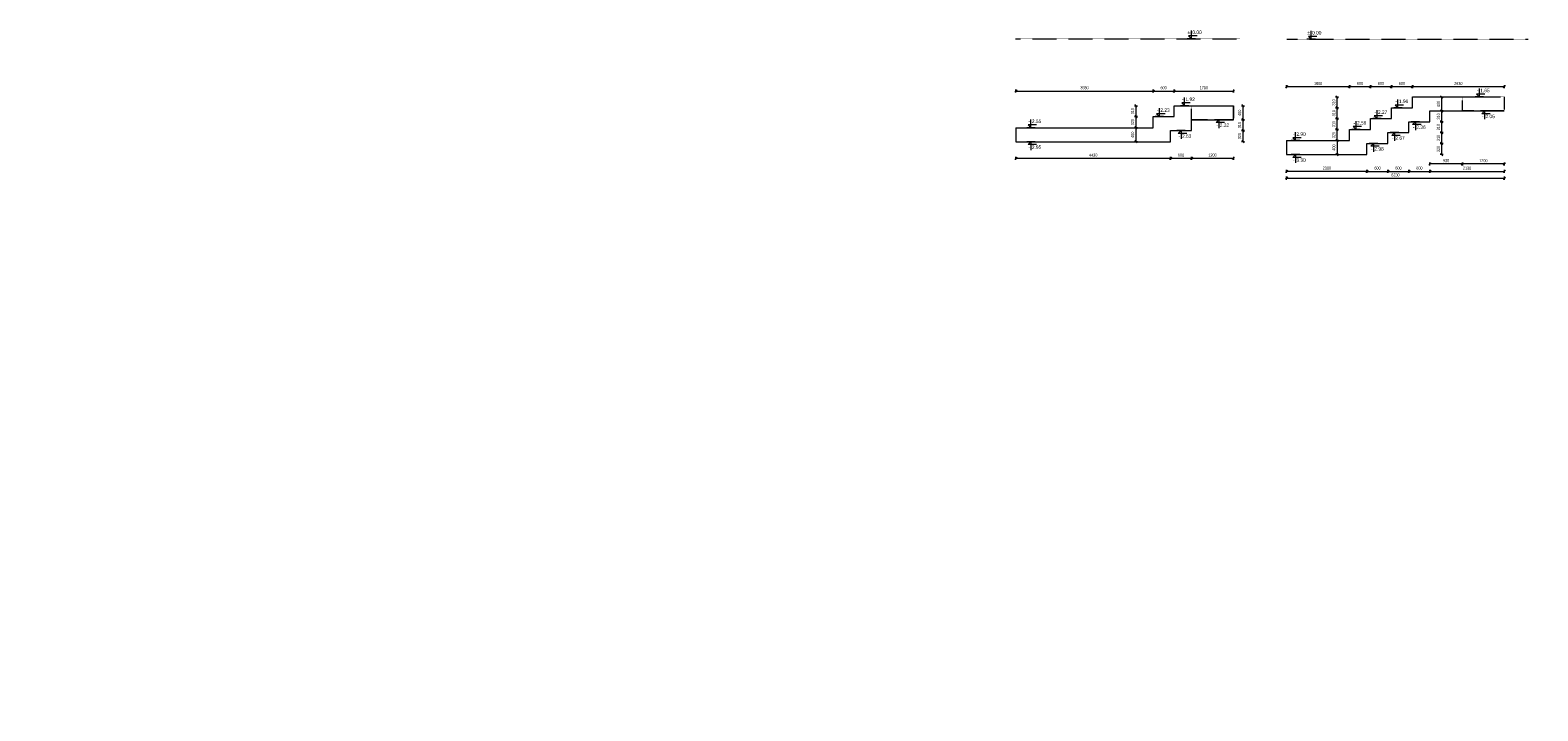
# Model space of a CAD drawing. Header units: millimetres. Extents: x -1893473 to 942156, y -568027 to 942944.
# Tile 3 of 256: x -292794 to -249632, y -242754 to -223251. Entities that reach past the tile are written whole.
import ezdxf
from ezdxf.enums import TextEntityAlignment as Align

# ---------------------------------------------------------------- set-up
doc = ezdxf.new("R2010")
doc.units = ezdxf.units.MM
doc.header["$LTSCALE"] = 0.2
doc.linetypes.add('HIDDEN', pattern=[9.525, 6.35, -3.175])
doc.layers.add('AutoCAD_Structural_Detailing_symbole graficzne', color=7, linetype='Continuous')
for name, color, linetype, lineweight in [('P-Opis fundamenty', 193, 'Continuous', 9), ('P-Opis ściany', 6, 'Continuous', 9), ('P-Przerywana', 13, 'HIDDEN', 18), ('P-Wymiar', 142, 'Continuous', 9)]:
    doc.layers.add(name, color=color, linetype=linetype, lineweight=lineweight)
doc.styles.add('_Fd Opis', font='arial.ttf')
doc.styles.add('ROMANS', font='arial.ttf', dxfattribs={"width": 0.7})
doc.styles.add('STYLE1', font='ARIALN.TTF')
doc.dimstyles.new('A50', dxfattribs={"dimscale": 50, "dimtxt": 1.75, "dimasz": 0.05, "dimexe": 0, "dimexo": 0, "dimgap": 1, "dimtad": 1, "dimdec": 0, "dimrnd": 1, "dimdsep": 46, "dimtxsty": 'ROMANS', "dimblk": '[[[[[[[[', "dimcen": 2, "dimdle": 2, "dimse1": 1, "dimse2": 1, "dimclrd": 256, "dimclrt": 1, "dimadec": 0, "dimazin": 0, "dimtfac": 1, "dimtdec": 0, "dimtix": 1, "dimtmove": 2, "dimatfit": 3, "dimldrblk": '[[[[[[[[', "dimfxl": 1, "dimtvp": 0.6, "dimtolj": 1, "dimlwd": -1, "dimarcsym": 0})

# ---------------------------------------------------------------- blocks, each defined once
blk = doc.blocks.new('[[[[[[[[')
at = {"layer": 'P-Wymiar'}
for p, q in [((-13, -13), (13, 13)), ((0, 0), (-5, 0)), ((0, 18), (0, -18))]:
    blk.add_line(p, q, dxfattribs=at)
blk = doc.blocks.new('*D6031')
at = {"layer": 'DEFPOINTS', "color": 0, "transparency": 16777216}
for p in [(-28172, 10791), (-27572, 11111), (-27572, 10311)]:
    blk.add_point(p, dxfattribs=at)
at = {"layer": 'P-Wymiar', "transparency": 16777216}
blk.add_line((-28169, 10311), (-27574, 10311), dxfattribs=at)
at = {"layer": 'P-Wymiar', "transparency": 16777216, "xscale": 2.5, "yscale": 2.5, "zscale": 2.5, "rotation": 180}
blk.add_blockref('[[[[[[[[', (-28172, 10311), dxfattribs=at)
at = {"layer": 'P-Wymiar', "transparency": 16777216, "xscale": 2.5, "yscale": 2.5, "zscale": 2.5}
blk.add_blockref('[[[[[[[[', (-27572, 10311), dxfattribs=at)
at = {"layer": 'P-Wymiar', "color": 1, "transparency": 16777216, "insert": (-27872, 10405), "char_height": 87.5, "attachment_point": 5, "style": 'ROMANS'}
blk.add_mtext('\\A1;600', dxfattribs=at)
blk = doc.blocks.new('*D6032')
at = {"layer": 'DEFPOINTS', "color": 0, "transparency": 16777216}
for p in [(-26972, 11421), (-27572, 11111), (-26972, 10311)]:
    blk.add_point(p, dxfattribs=at)
at = {"layer": 'P-Wymiar', "transparency": 16777216}
blk.add_line((-27569, 10311), (-26974, 10311), dxfattribs=at)
at = {"layer": 'P-Wymiar', "transparency": 16777216, "xscale": 2.5, "yscale": 2.5, "zscale": 2.5, "rotation": 180}
blk.add_blockref('[[[[[[[[', (-27572, 10311), dxfattribs=at)
at = {"layer": 'P-Wymiar', "transparency": 16777216, "xscale": 2.5, "yscale": 2.5, "zscale": 2.5}
blk.add_blockref('[[[[[[[[', (-26972, 10311), dxfattribs=at)
at = {"layer": 'P-Wymiar', "color": 1, "transparency": 16777216, "insert": (-27272, 10405), "char_height": 87.5, "attachment_point": 5, "style": 'ROMANS'}
blk.add_mtext('\\A1;600', dxfattribs=at)
blk = doc.blocks.new('*D6033')
at = {"layer": 'DEFPOINTS', "color": 0, "transparency": 16777216}
for p in [(-26372, 11731), (-26972, 11421), (-26372, 10311)]:
    blk.add_point(p, dxfattribs=at)
at = {"layer": 'P-Wymiar', "transparency": 16777216}
blk.add_line((-26969, 10311), (-26374, 10311), dxfattribs=at)
at = {"layer": 'P-Wymiar', "transparency": 16777216, "xscale": 2.5, "yscale": 2.5, "zscale": 2.5, "rotation": 180}
blk.add_blockref('[[[[[[[[', (-26972, 10311), dxfattribs=at)
at = {"layer": 'P-Wymiar', "transparency": 16777216, "xscale": 2.5, "yscale": 2.5, "zscale": 2.5}
blk.add_blockref('[[[[[[[[', (-26372, 10311), dxfattribs=at)
at = {"layer": 'P-Wymiar', "color": 1, "transparency": 16777216, "insert": (-26672, 10405), "char_height": 87.5, "attachment_point": 5, "style": 'ROMANS'}
blk.add_mtext('\\A1;600', dxfattribs=at)
blk = doc.blocks.new('*D6034')
at = {"layer": 'DEFPOINTS', "color": 0, "transparency": 16777216}
for p in [(-26372, 11731), (-24242, 12041), (-24242, 10311)]:
    blk.add_point(p, dxfattribs=at)
at = {"layer": 'P-Wymiar', "transparency": 16777216}
blk.add_line((-26369, 10311), (-24244, 10311), dxfattribs=at)
at = {"layer": 'P-Wymiar', "transparency": 16777216, "xscale": 2.5, "yscale": 2.5, "zscale": 2.5, "rotation": 180}
blk.add_blockref('[[[[[[[[', (-26372, 10311), dxfattribs=at)
at = {"layer": 'P-Wymiar', "transparency": 16777216, "xscale": 2.5, "yscale": 2.5, "zscale": 2.5}
blk.add_blockref('[[[[[[[[', (-24242, 10311), dxfattribs=at)
at = {"layer": 'P-Wymiar', "color": 1, "transparency": 16777216, "insert": (-25307, 10405), "char_height": 87.5, "attachment_point": 5, "style": 'ROMANS'}
blk.add_mtext('\\A1;2130', dxfattribs=at)
blk = doc.blocks.new('*D6035')
at = {"layer": 'DEFPOINTS', "color": 0, "transparency": 16777216}
for p in [(-25442, 12041), (-24242, 12041), (-25442, 10522)]:
    blk.add_point(p, dxfattribs=at)
at = {"layer": 'P-Wymiar', "transparency": 16777216}
blk.add_line((-24244, 10522), (-25439, 10522), dxfattribs=at)
at = {"layer": 'P-Wymiar', "transparency": 16777216, "xscale": 2.5, "yscale": 2.5, "zscale": 2.5, "rotation": 180}
blk.add_blockref('[[[[[[[[', (-25442, 10522), dxfattribs=at)
at = {"layer": 'P-Wymiar', "transparency": 16777216, "xscale": 2.5, "yscale": 2.5, "zscale": 2.5}
blk.add_blockref('[[[[[[[[', (-24242, 10522), dxfattribs=at)
at = {"layer": 'P-Wymiar', "color": 1, "transparency": 16777216, "insert": (-24842, 10617), "char_height": 87.5, "attachment_point": 5, "style": 'ROMANS'}
blk.add_mtext('\\A1;1200', dxfattribs=at)
blk = doc.blocks.new('*D6036')
at = {"layer": 'DEFPOINTS', "color": 0, "transparency": 16777216}
for p in [(-26372, 11731), (-25442, 12041), (-26372, 10522)]:
    blk.add_point(p, dxfattribs=at)
at = {"layer": 'P-Wymiar', "transparency": 16777216}
blk.add_line((-25444, 10522), (-26369, 10522), dxfattribs=at)
at = {"layer": 'P-Wymiar', "transparency": 16777216, "xscale": 2.5, "yscale": 2.5, "zscale": 2.5, "rotation": 180}
blk.add_blockref('[[[[[[[[', (-26372, 10522), dxfattribs=at)
at = {"layer": 'P-Wymiar', "transparency": 16777216, "xscale": 2.5, "yscale": 2.5, "zscale": 2.5}
blk.add_blockref('[[[[[[[[', (-25442, 10522), dxfattribs=at)
at = {"layer": 'P-Wymiar', "color": 1, "transparency": 16777216, "insert": (-25907, 10617), "char_height": 87.5, "attachment_point": 5, "style": 'ROMANS'}
blk.add_mtext('\\A1;930', dxfattribs=at)
blk = doc.blocks.new('*D6037')
at = {"layer": 'DEFPOINTS', "color": 0, "transparency": 16777216}
for p in [(-30472, 10791), (-28172, 10791), (-30472, 10311)]:
    blk.add_point(p, dxfattribs=at)
at = {"layer": 'P-Wymiar', "transparency": 16777216}
blk.add_line((-28174, 10311), (-30469, 10311), dxfattribs=at)
at = {"layer": 'P-Wymiar', "transparency": 16777216, "xscale": 2.5, "yscale": 2.5, "zscale": 2.5, "rotation": 180}
blk.add_blockref('[[[[[[[[', (-30472, 10311), dxfattribs=at)
at = {"layer": 'P-Wymiar', "transparency": 16777216, "xscale": 2.5, "yscale": 2.5, "zscale": 2.5}
blk.add_blockref('[[[[[[[[', (-28172, 10311), dxfattribs=at)
at = {"layer": 'P-Wymiar', "color": 1, "transparency": 16777216, "insert": (-29322, 10405), "char_height": 87.5, "attachment_point": 5, "style": 'ROMANS'}
blk.add_mtext('\\A1;2300', dxfattribs=at)
blk = doc.blocks.new('*D6038')
at = {"layer": 'DEFPOINTS', "color": 0, "transparency": 16777216}
for p in [(-28172, 11111), (-28172, 10791), (-26034, 11111)]:
    blk.add_point(p, dxfattribs=at)
at = {"layer": 'P-Wymiar', "transparency": 16777216}
blk.add_line((-26034, 10794), (-26034, 11109), dxfattribs=at)
at = {"layer": 'P-Wymiar', "transparency": 16777216, "xscale": 2.5, "yscale": 2.5, "zscale": 2.5}
for p, rotation in [((-26034, 11111), 90), ((-26034, 10791), 270)]:
    blk.add_blockref('[[[[[[[[', p, dxfattribs=dict(at, rotation=rotation))
at = {"layer": 'P-Wymiar', "color": 1, "transparency": 16777216, "insert": (-26129, 10951), "char_height": 87.5, "attachment_point": 5, "rotation": 90, "style": 'ROMANS'}
blk.add_mtext('\\A1;320', dxfattribs=at)
blk = doc.blocks.new('*D6039')
at = {"layer": 'DEFPOINTS', "color": 0, "transparency": 16777216}
for p in [(-27505, 11421), (-26034, 11421), (-28172, 11111)]:
    blk.add_point(p, dxfattribs=at)
at = {"layer": 'P-Wymiar', "transparency": 16777216}
blk.add_line((-26034, 11114), (-26034, 11419), dxfattribs=at)
at = {"layer": 'P-Wymiar', "transparency": 16777216, "xscale": 2.5, "yscale": 2.5, "zscale": 2.5}
for p, rotation in [((-26034, 11421), 90), ((-26034, 11111), 270)]:
    blk.add_blockref('[[[[[[[[', p, dxfattribs=dict(at, rotation=rotation))
at = {"layer": 'P-Wymiar', "color": 1, "transparency": 16777216, "insert": (-26129, 11266), "char_height": 87.5, "attachment_point": 5, "rotation": 90, "style": 'ROMANS'}
blk.add_mtext('\\A1;310', dxfattribs=at)
blk = doc.blocks.new('*D6040')
at = {"layer": 'DEFPOINTS', "color": 0, "transparency": 16777216}
for p in [(-26905, 11731), (-26034, 11731), (-27505, 11421)]:
    blk.add_point(p, dxfattribs=at)
at = {"layer": 'P-Wymiar', "transparency": 16777216}
blk.add_line((-26034, 11424), (-26034, 11729), dxfattribs=at)
at = {"layer": 'P-Wymiar', "transparency": 16777216, "xscale": 2.5, "yscale": 2.5, "zscale": 2.5}
for p, rotation in [((-26034, 11731), 90), ((-26034, 11421), 270)]:
    blk.add_blockref('[[[[[[[[', p, dxfattribs=dict(at, rotation=rotation))
at = {"layer": 'P-Wymiar', "color": 1, "transparency": 16777216, "insert": (-26129, 11576), "char_height": 87.5, "attachment_point": 5, "rotation": 90, "style": 'ROMANS'}
blk.add_mtext('\\A1;310', dxfattribs=at)
blk = doc.blocks.new('*D6041')
at = {"layer": 'DEFPOINTS', "color": 0, "transparency": 16777216}
for p in [(-26905, 11731), (-26182, 12041), (-26034, 12041)]:
    blk.add_point(p, dxfattribs=at)
at = {"layer": 'P-Wymiar', "transparency": 16777216}
blk.add_line((-26034, 11734), (-26034, 12039), dxfattribs=at)
at = {"layer": 'P-Wymiar', "transparency": 16777216, "xscale": 2.5, "yscale": 2.5, "zscale": 2.5}
for p, rotation in [((-26034, 12041), 90), ((-26034, 11731), 270)]:
    blk.add_blockref('[[[[[[[[', p, dxfattribs=dict(at, rotation=rotation))
at = {"layer": 'P-Wymiar', "color": 1, "transparency": 16777216, "insert": (-26129, 11886), "char_height": 87.5, "attachment_point": 5, "rotation": 90, "style": 'ROMANS'}
blk.add_mtext('\\A1;310', dxfattribs=at)
blk = doc.blocks.new('*D6042')
at = {"layer": 'DEFPOINTS', "color": 0, "transparency": 16777216}
for p in [(-26034, 12441), (-25969, 12441), (-26182, 12041)]:
    blk.add_point(p, dxfattribs=at)
at = {"layer": 'P-Wymiar', "transparency": 16777216}
blk.add_line((-26034, 12044), (-26034, 12439), dxfattribs=at)
at = {"layer": 'P-Wymiar', "transparency": 16777216, "xscale": 2.5, "yscale": 2.5, "zscale": 2.5}
for p, rotation in [((-26034, 12441), 90), ((-26034, 12041), 270)]:
    blk.add_blockref('[[[[[[[[', p, dxfattribs=dict(at, rotation=rotation))
at = {"layer": 'P-Wymiar', "color": 1, "transparency": 16777216, "insert": (-26128, 12241), "char_height": 87.5, "attachment_point": 5, "rotation": 90, "style": 'ROMANS'}
blk.add_mtext('\\A1;400', dxfattribs=at)
blk = doc.blocks.new('*D6043')
at = {"layer": 'DEFPOINTS', "color": 0, "transparency": 16777216}
for p in [(-29029, 11511), (-28672, 11511), (-28672, 11191)]:
    blk.add_point(p, dxfattribs=at)
at = {"layer": 'P-Wymiar', "transparency": 16777216}
blk.add_line((-29029, 11194), (-29029, 11509), dxfattribs=at)
at = {"layer": 'P-Wymiar', "transparency": 16777216, "xscale": 2.5, "yscale": 2.5, "zscale": 2.5}
for p, rotation in [((-29029, 11511), 90), ((-29029, 11191), 270)]:
    blk.add_blockref('[[[[[[[[', p, dxfattribs=dict(at, rotation=rotation))
at = {"layer": 'P-Wymiar', "color": 1, "transparency": 16777216, "insert": (-29124, 11351), "char_height": 87.5, "attachment_point": 5, "rotation": 90, "style": 'ROMANS'}
blk.add_mtext('\\A1;320', dxfattribs=at)
blk = doc.blocks.new('*D6044')
at = {"layer": 'DEFPOINTS', "color": 0, "transparency": 16777216}
for p in [(-29029, 11821), (-28072, 11821), (-28672, 11511)]:
    blk.add_point(p, dxfattribs=at)
at = {"layer": 'P-Wymiar', "transparency": 16777216}
blk.add_line((-29029, 11514), (-29029, 11819), dxfattribs=at)
at = {"layer": 'P-Wymiar', "transparency": 16777216, "xscale": 2.5, "yscale": 2.5, "zscale": 2.5}
for p, rotation in [((-29029, 11821), 90), ((-29029, 11511), 270)]:
    blk.add_blockref('[[[[[[[[', p, dxfattribs=dict(at, rotation=rotation))
at = {"layer": 'P-Wymiar', "color": 1, "transparency": 16777216, "insert": (-29124, 11666), "char_height": 87.5, "attachment_point": 5, "rotation": 90, "style": 'ROMANS'}
blk.add_mtext('\\A1;310', dxfattribs=at)
blk = doc.blocks.new('*D6045')
at = {"layer": 'DEFPOINTS', "color": 0, "transparency": 16777216}
for p in [(-29029, 12131), (-27472, 12131), (-28072, 11821)]:
    blk.add_point(p, dxfattribs=at)
at = {"layer": 'P-Wymiar', "transparency": 16777216}
blk.add_line((-29029, 11824), (-29029, 12129), dxfattribs=at)
at = {"layer": 'P-Wymiar', "transparency": 16777216, "xscale": 2.5, "yscale": 2.5, "zscale": 2.5}
for p, rotation in [((-29029, 12131), 90), ((-29029, 11821), 270)]:
    blk.add_blockref('[[[[[[[[', p, dxfattribs=dict(at, rotation=rotation))
at = {"layer": 'P-Wymiar', "color": 1, "transparency": 16777216, "insert": (-29124, 11976), "char_height": 87.5, "attachment_point": 5, "rotation": 90, "style": 'ROMANS'}
blk.add_mtext('\\A1;310', dxfattribs=at)
blk = doc.blocks.new('*D6046')
at = {"layer": 'DEFPOINTS', "color": 0, "transparency": 16777216}
for p in [(-29029, 12441), (-27472, 12131), (-26872, 12441)]:
    blk.add_point(p, dxfattribs=at)
at = {"layer": 'P-Wymiar', "transparency": 16777216}
blk.add_line((-29029, 12134), (-29029, 12439), dxfattribs=at)
at = {"layer": 'P-Wymiar', "transparency": 16777216, "xscale": 2.5, "yscale": 2.5, "zscale": 2.5}
for p, rotation in [((-29029, 12441), 90), ((-29029, 12131), 270)]:
    blk.add_blockref('[[[[[[[[', p, dxfattribs=dict(at, rotation=rotation))
at = {"layer": 'P-Wymiar', "color": 1, "transparency": 16777216, "insert": (-29124, 12286), "char_height": 87.5, "attachment_point": 5, "rotation": 90, "style": 'ROMANS'}
blk.add_mtext('\\A1;310', dxfattribs=at)
blk = doc.blocks.new('*D6047')
at = {"layer": 'DEFPOINTS', "color": 0, "transparency": 16777216}
for p in [(-26872, 12735), (-26872, 12441), (-24242, 12441)]:
    blk.add_point(p, dxfattribs=at)
at = {"layer": 'P-Wymiar', "transparency": 16777216}
blk.add_line((-24244, 12735), (-26869, 12735), dxfattribs=at)
at = {"layer": 'P-Wymiar', "transparency": 16777216, "xscale": 2.5, "yscale": 2.5, "zscale": 2.5, "rotation": 180}
blk.add_blockref('[[[[[[[[', (-26872, 12735), dxfattribs=at)
at = {"layer": 'P-Wymiar', "transparency": 16777216, "xscale": 2.5, "yscale": 2.5, "zscale": 2.5}
blk.add_blockref('[[[[[[[[', (-24242, 12735), dxfattribs=at)
at = {"layer": 'P-Wymiar', "color": 1, "transparency": 16777216, "insert": (-25557, 12829), "char_height": 87.5, "attachment_point": 5, "style": 'ROMANS'}
blk.add_mtext('\\A1;2630', dxfattribs=at)
blk = doc.blocks.new('*D6048')
at = {"layer": 'DEFPOINTS', "color": 0, "transparency": 16777216}
for p in [(-27472, 12735), (-27472, 12131), (-26872, 12441)]:
    blk.add_point(p, dxfattribs=at)
at = {"layer": 'P-Wymiar', "transparency": 16777216}
blk.add_line((-26874, 12735), (-27469, 12735), dxfattribs=at)
at = {"layer": 'P-Wymiar', "transparency": 16777216, "xscale": 2.5, "yscale": 2.5, "zscale": 2.5, "rotation": 180}
blk.add_blockref('[[[[[[[[', (-27472, 12735), dxfattribs=at)
at = {"layer": 'P-Wymiar', "transparency": 16777216, "xscale": 2.5, "yscale": 2.5, "zscale": 2.5}
blk.add_blockref('[[[[[[[[', (-26872, 12735), dxfattribs=at)
at = {"layer": 'P-Wymiar', "color": 1, "transparency": 16777216, "insert": (-27172, 12829), "char_height": 87.5, "attachment_point": 5, "style": 'ROMANS'}
blk.add_mtext('\\A1;600', dxfattribs=at)
blk = doc.blocks.new('*D6049')
at = {"layer": 'DEFPOINTS', "color": 0, "transparency": 16777216}
for p in [(-28072, 12735), (-27472, 12131), (-28072, 11821)]:
    blk.add_point(p, dxfattribs=at)
at = {"layer": 'P-Wymiar', "transparency": 16777216}
blk.add_line((-27474, 12735), (-28069, 12735), dxfattribs=at)
at = {"layer": 'P-Wymiar', "transparency": 16777216, "xscale": 2.5, "yscale": 2.5, "zscale": 2.5, "rotation": 180}
blk.add_blockref('[[[[[[[[', (-28072, 12735), dxfattribs=at)
at = {"layer": 'P-Wymiar', "transparency": 16777216, "xscale": 2.5, "yscale": 2.5, "zscale": 2.5}
blk.add_blockref('[[[[[[[[', (-27472, 12735), dxfattribs=at)
at = {"layer": 'P-Wymiar', "color": 1, "transparency": 16777216, "insert": (-27772, 12829), "char_height": 87.5, "attachment_point": 5, "style": 'ROMANS'}
blk.add_mtext('\\A1;600', dxfattribs=at)
blk = doc.blocks.new('*D6050')
at = {"layer": 'DEFPOINTS', "color": 0, "transparency": 16777216}
for p in [(-28672, 12735), (-28072, 11821), (-28672, 11511)]:
    blk.add_point(p, dxfattribs=at)
at = {"layer": 'P-Wymiar', "transparency": 16777216}
blk.add_line((-28074, 12735), (-28669, 12735), dxfattribs=at)
at = {"layer": 'P-Wymiar', "transparency": 16777216, "xscale": 2.5, "yscale": 2.5, "zscale": 2.5, "rotation": 180}
blk.add_blockref('[[[[[[[[', (-28672, 12735), dxfattribs=at)
at = {"layer": 'P-Wymiar', "transparency": 16777216, "xscale": 2.5, "yscale": 2.5, "zscale": 2.5}
blk.add_blockref('[[[[[[[[', (-28072, 12735), dxfattribs=at)
at = {"layer": 'P-Wymiar', "color": 1, "transparency": 16777216, "insert": (-28372, 12829), "char_height": 87.5, "attachment_point": 5, "style": 'ROMANS'}
blk.add_mtext('\\A1;600', dxfattribs=at)
blk = doc.blocks.new('*D6051')
at = {"layer": 'DEFPOINTS', "color": 0, "transparency": 16777216}
for p in [(-30472, 12735), (-28672, 11511), (-30472, 11191)]:
    blk.add_point(p, dxfattribs=at)
at = {"layer": 'P-Wymiar', "transparency": 16777216}
blk.add_line((-28674, 12735), (-30469, 12735), dxfattribs=at)
at = {"layer": 'P-Wymiar', "transparency": 16777216, "xscale": 2.5, "yscale": 2.5, "zscale": 2.5, "rotation": 180}
blk.add_blockref('[[[[[[[[', (-30472, 12735), dxfattribs=at)
at = {"layer": 'P-Wymiar', "transparency": 16777216, "xscale": 2.5, "yscale": 2.5, "zscale": 2.5}
blk.add_blockref('[[[[[[[[', (-28672, 12735), dxfattribs=at)
at = {"layer": 'P-Wymiar', "color": 1, "transparency": 16777216, "insert": (-29572, 12829), "char_height": 87.5, "attachment_point": 5, "style": 'ROMANS'}
blk.add_mtext('\\A1;1800', dxfattribs=at)
blk = doc.blocks.new('*D6052')
at = {"layer": 'DEFPOINTS', "color": 0, "transparency": 16777216}
for p in [(-24242, 12041), (-30472, 10791), (-24242, 10115)]:
    blk.add_point(p, dxfattribs=at)
at = {"layer": 'P-Wymiar', "transparency": 16777216}
blk.add_line((-30469, 10115), (-24244, 10115), dxfattribs=at)
at = {"layer": 'P-Wymiar', "transparency": 16777216, "xscale": 2.5, "yscale": 2.5, "zscale": 2.5, "rotation": 180}
blk.add_blockref('[[[[[[[[', (-30472, 10115), dxfattribs=at)
at = {"layer": 'P-Wymiar', "transparency": 16777216, "xscale": 2.5, "yscale": 2.5, "zscale": 2.5}
blk.add_blockref('[[[[[[[[', (-24242, 10115), dxfattribs=at)
at = {"layer": 'P-Wymiar', "color": 1, "transparency": 16777216, "insert": (-27357, 10209), "char_height": 87.5, "attachment_point": 5, "style": 'ROMANS'}
blk.add_mtext('\\A1;6230', dxfattribs=at)
blk = doc.blocks.new('*D6053')
at = {"layer": 'DEFPOINTS', "color": 0, "transparency": 16777216}
for p in [(-29278, 11191), (-29278, 10791), (-29027, 10791)]:
    blk.add_point(p, dxfattribs=at)
at = {"layer": 'P-Wymiar', "transparency": 16777216}
blk.add_line((-29027, 11189), (-29027, 10794), dxfattribs=at)
at = {"layer": 'P-Wymiar', "transparency": 16777216, "xscale": 2.5, "yscale": 2.5, "zscale": 2.5}
for p, rotation in [((-29027, 11191), 90), ((-29027, 10791), 270)]:
    blk.add_blockref('[[[[[[[[', p, dxfattribs=dict(at, rotation=rotation))
at = {"layer": 'P-Wymiar', "color": 1, "transparency": 16777216, "insert": (-29122, 10991), "char_height": 87.5, "attachment_point": 5, "rotation": 90, "style": 'ROMANS'}
blk.add_mtext('\\A1;400', dxfattribs=at)
blk = doc.blocks.new('*D6054')
at = {"layer": 'DEFPOINTS', "color": 0, "transparency": 16777216}
for p in [(-33194, 11789), (-31994, 11789), (-33194, 10682)]:
    blk.add_point(p, dxfattribs=at)
at = {"layer": 'P-Wymiar', "transparency": 16777216}
blk.add_line((-31996, 10682), (-33191, 10682), dxfattribs=at)
at = {"layer": 'P-Wymiar', "transparency": 16777216, "xscale": 2.5, "yscale": 2.5, "zscale": 2.5, "rotation": 180}
blk.add_blockref('[[[[[[[[', (-33194, 10682), dxfattribs=at)
at = {"layer": 'P-Wymiar', "transparency": 16777216, "xscale": 2.5, "yscale": 2.5, "zscale": 2.5}
blk.add_blockref('[[[[[[[[', (-31994, 10682), dxfattribs=at)
at = {"layer": 'P-Wymiar', "color": 1, "transparency": 16777216, "insert": (-32594, 10777), "char_height": 87.5, "attachment_point": 5, "style": 'ROMANS'}
blk.add_mtext('\\A1;1200', dxfattribs=at)
blk = doc.blocks.new('*D6055')
at = {"layer": 'DEFPOINTS', "color": 0, "transparency": 16777216}
for p in [(-33194, 11789), (-33794, 11159), (-33794, 10682)]:
    blk.add_point(p, dxfattribs=at)
at = {"layer": 'P-Wymiar', "transparency": 16777216}
blk.add_line((-33196, 10682), (-33791, 10682), dxfattribs=at)
at = {"layer": 'P-Wymiar', "transparency": 16777216, "xscale": 2.5, "yscale": 2.5, "zscale": 2.5, "rotation": 180}
blk.add_blockref('[[[[[[[[', (-33794, 10682), dxfattribs=at)
at = {"layer": 'P-Wymiar', "transparency": 16777216, "xscale": 2.5, "yscale": 2.5, "zscale": 2.5}
blk.add_blockref('[[[[[[[[', (-33194, 10682), dxfattribs=at)
at = {"layer": 'P-Wymiar', "color": 1, "transparency": 16777216, "insert": (-33494, 10777), "char_height": 87.5, "attachment_point": 5, "style": 'ROMANS'}
blk.add_mtext('\\A1;600', dxfattribs=at)
blk = doc.blocks.new('*D6056')
at = {"layer": 'DEFPOINTS', "color": 0, "transparency": 16777216}
for p in [(-38224, 11159), (-33794, 11159), (-38224, 10682)]:
    blk.add_point(p, dxfattribs=at)
at = {"layer": 'P-Wymiar', "transparency": 16777216}
blk.add_line((-33796, 10682), (-38221, 10682), dxfattribs=at)
at = {"layer": 'P-Wymiar', "transparency": 16777216, "xscale": 2.5, "yscale": 2.5, "zscale": 2.5, "rotation": 180}
blk.add_blockref('[[[[[[[[', (-38224, 10682), dxfattribs=at)
at = {"layer": 'P-Wymiar', "transparency": 16777216, "xscale": 2.5, "yscale": 2.5, "zscale": 2.5}
blk.add_blockref('[[[[[[[[', (-33794, 10682), dxfattribs=at)
at = {"layer": 'P-Wymiar', "color": 1, "transparency": 16777216, "insert": (-36009, 10777), "char_height": 87.5, "attachment_point": 5, "style": 'ROMANS'}
blk.add_mtext('\\A1;4430', dxfattribs=at)
blk = doc.blocks.new('*D6057')
at = {"layer": 'DEFPOINTS', "color": 0, "transparency": 16777216}
for p in [(-34294, 12612), (-38224, 11559), (-34294, 11559)]:
    blk.add_point(p, dxfattribs=at)
at = {"layer": 'P-Wymiar', "transparency": 16777216}
blk.add_line((-38221, 12612), (-34296, 12612), dxfattribs=at)
at = {"layer": 'P-Wymiar', "transparency": 16777216, "xscale": 2.5, "yscale": 2.5, "zscale": 2.5, "rotation": 180}
blk.add_blockref('[[[[[[[[', (-38224, 12612), dxfattribs=at)
at = {"layer": 'P-Wymiar', "transparency": 16777216, "xscale": 2.5, "yscale": 2.5, "zscale": 2.5}
blk.add_blockref('[[[[[[[[', (-34294, 12612), dxfattribs=at)
at = {"layer": 'P-Wymiar', "color": 1, "transparency": 16777216, "insert": (-36259, 12707), "char_height": 87.5, "attachment_point": 5, "style": 'ROMANS'}
blk.add_mtext('\\A1;3930', dxfattribs=at)
blk = doc.blocks.new('*D6058')
at = {"layer": 'DEFPOINTS', "color": 0, "transparency": 16777216}
for p in [(-33694, 12612), (-33694, 12189), (-34294, 11559)]:
    blk.add_point(p, dxfattribs=at)
at = {"layer": 'P-Wymiar', "transparency": 16777216}
blk.add_line((-34291, 12612), (-33696, 12612), dxfattribs=at)
at = {"layer": 'P-Wymiar', "transparency": 16777216, "xscale": 2.5, "yscale": 2.5, "zscale": 2.5, "rotation": 180}
blk.add_blockref('[[[[[[[[', (-34294, 12612), dxfattribs=at)
at = {"layer": 'P-Wymiar', "transparency": 16777216, "xscale": 2.5, "yscale": 2.5, "zscale": 2.5}
blk.add_blockref('[[[[[[[[', (-33694, 12612), dxfattribs=at)
at = {"layer": 'P-Wymiar', "color": 1, "transparency": 16777216, "insert": (-33994, 12707), "char_height": 87.5, "attachment_point": 5, "style": 'ROMANS'}
blk.add_mtext('\\A1;600', dxfattribs=at)
blk = doc.blocks.new('*D6059')
at = {"layer": 'DEFPOINTS', "color": 0, "transparency": 16777216}
for p in [(-31994, 12612), (-33694, 12189), (-31994, 12189)]:
    blk.add_point(p, dxfattribs=at)
at = {"layer": 'P-Wymiar', "transparency": 16777216}
blk.add_line((-33691, 12612), (-31996, 12612), dxfattribs=at)
at = {"layer": 'P-Wymiar', "transparency": 16777216, "xscale": 2.5, "yscale": 2.5, "zscale": 2.5, "rotation": 180}
blk.add_blockref('[[[[[[[[', (-33694, 12612), dxfattribs=at)
at = {"layer": 'P-Wymiar', "transparency": 16777216, "xscale": 2.5, "yscale": 2.5, "zscale": 2.5}
blk.add_blockref('[[[[[[[[', (-31994, 12612), dxfattribs=at)
at = {"layer": 'P-Wymiar', "color": 1, "transparency": 16777216, "insert": (-32844, 12707), "char_height": 87.5, "attachment_point": 5, "style": 'ROMANS'}
blk.add_mtext('\\A1;1700', dxfattribs=at)
blk = doc.blocks.new('*D6060')
at = {"layer": 'DEFPOINTS', "color": 0, "transparency": 16777216}
for p in [(-31994, 12189), (-31994, 11789), (-31724, 11789)]:
    blk.add_point(p, dxfattribs=at)
at = {"layer": 'P-Wymiar', "transparency": 16777216}
blk.add_line((-31724, 12187), (-31724, 11792), dxfattribs=at)
at = {"layer": 'P-Wymiar', "transparency": 16777216, "xscale": 2.5, "yscale": 2.5, "zscale": 2.5}
for p, rotation in [((-31724, 12189), 90), ((-31724, 11789), 270)]:
    blk.add_blockref('[[[[[[[[', p, dxfattribs=dict(at, rotation=rotation))
at = {"layer": 'P-Wymiar', "color": 1, "transparency": 16777216, "insert": (-31818, 11989), "char_height": 87.5, "attachment_point": 5, "rotation": 90, "style": 'ROMANS'}
blk.add_mtext('\\A1;400', dxfattribs=at)
blk = doc.blocks.new('*D6061')
at = {"layer": 'DEFPOINTS', "color": 0, "transparency": 16777216}
for p in [(-31994, 11789), (-33194, 11479), (-31724, 11479)]:
    blk.add_point(p, dxfattribs=at)
at = {"layer": 'P-Wymiar', "transparency": 16777216}
blk.add_line((-31724, 11787), (-31724, 11482), dxfattribs=at)
at = {"layer": 'P-Wymiar', "transparency": 16777216, "xscale": 2.5, "yscale": 2.5, "zscale": 2.5}
for p, rotation in [((-31724, 11789), 90), ((-31724, 11479), 270)]:
    blk.add_blockref('[[[[[[[[', p, dxfattribs=dict(at, rotation=rotation))
at = {"layer": 'P-Wymiar', "color": 1, "transparency": 16777216, "insert": (-31818, 11634), "char_height": 87.5, "attachment_point": 5, "rotation": 90, "style": 'ROMANS'}
blk.add_mtext('\\A1;310', dxfattribs=at)
blk = doc.blocks.new('*D6062')
at = {"layer": 'DEFPOINTS', "color": 0, "transparency": 16777216}
for p in [(-33194, 11479), (-33794, 11159), (-31724, 11159)]:
    blk.add_point(p, dxfattribs=at)
at = {"layer": 'P-Wymiar', "transparency": 16777216}
blk.add_line((-31724, 11477), (-31724, 11162), dxfattribs=at)
at = {"layer": 'P-Wymiar', "transparency": 16777216, "xscale": 2.5, "yscale": 2.5, "zscale": 2.5}
for p, rotation in [((-31724, 11479), 90), ((-31724, 11159), 270)]:
    blk.add_blockref('[[[[[[[[', p, dxfattribs=dict(at, rotation=rotation))
at = {"layer": 'P-Wymiar', "color": 1, "transparency": 16777216, "insert": (-31818, 11319), "char_height": 87.5, "attachment_point": 5, "rotation": 90, "style": 'ROMANS'}
blk.add_mtext('\\A1;320', dxfattribs=at)
blk = doc.blocks.new('*D6063')
at = {"layer": 'DEFPOINTS', "color": 0, "transparency": 16777216}
for p in [(-33694, 12189), (-34786, 11879), (-33694, 11879)]:
    blk.add_point(p, dxfattribs=at)
at = {"layer": 'P-Wymiar', "transparency": 16777216}
blk.add_line((-34786, 12187), (-34786, 11882), dxfattribs=at)
at = {"layer": 'P-Wymiar', "transparency": 16777216, "xscale": 2.5, "yscale": 2.5, "zscale": 2.5}
for p, rotation in [((-34786, 12189), 90), ((-34786, 11879), 270)]:
    blk.add_blockref('[[[[[[[[', p, dxfattribs=dict(at, rotation=rotation))
at = {"layer": 'P-Wymiar', "color": 1, "transparency": 16777216, "insert": (-34881, 12034), "char_height": 87.5, "attachment_point": 5, "rotation": 90, "style": 'ROMANS'}
blk.add_mtext('\\A1;310', dxfattribs=at)
blk = doc.blocks.new('*D6064')
at = {"layer": 'DEFPOINTS', "color": 0, "transparency": 16777216}
for p in [(-33694, 11879), (-34786, 11559), (-34294, 11559)]:
    blk.add_point(p, dxfattribs=at)
at = {"layer": 'P-Wymiar', "transparency": 16777216}
blk.add_line((-34786, 11877), (-34786, 11562), dxfattribs=at)
at = {"layer": 'P-Wymiar', "transparency": 16777216, "xscale": 2.5, "yscale": 2.5, "zscale": 2.5}
for p, rotation in [((-34786, 11879), 90), ((-34786, 11559), 270)]:
    blk.add_blockref('[[[[[[[[', p, dxfattribs=dict(at, rotation=rotation))
at = {"layer": 'P-Wymiar', "color": 1, "transparency": 16777216, "insert": (-34881, 11719), "char_height": 87.5, "attachment_point": 5, "rotation": 90, "style": 'ROMANS'}
blk.add_mtext('\\A1;320', dxfattribs=at)
blk = doc.blocks.new('*D6065')
at = {"layer": 'DEFPOINTS', "color": 0, "transparency": 16777216}
for p in [(-34294, 11559), (-34786, 11159), (-34459, 11159)]:
    blk.add_point(p, dxfattribs=at)
at = {"layer": 'P-Wymiar', "transparency": 16777216}
blk.add_line((-34786, 11557), (-34786, 11162), dxfattribs=at)
at = {"layer": 'P-Wymiar', "transparency": 16777216, "xscale": 2.5, "yscale": 2.5, "zscale": 2.5}
for p, rotation in [((-34786, 11559), 90), ((-34786, 11159), 270)]:
    blk.add_blockref('[[[[[[[[', p, dxfattribs=dict(at, rotation=rotation))
at = {"layer": 'P-Wymiar', "color": 1, "transparency": 16777216, "insert": (-34881, 11359), "char_height": 87.5, "attachment_point": 5, "rotation": 90, "style": 'ROMANS'}
blk.add_mtext('\\A1;400', dxfattribs=at)
blk = doc.blocks.new('A$C6E807FF6')
at = {"layer": 'AutoCAD_Structural_Detailing_symbole graficzne', "color": 1, "lineweight": 0}
for p, q in [((-33197.3, 14109.1), (-33197.3, 14349.1)), ((-33197.3, 14109.1), (-33197.3, 14349.1)), ((-29770.7, 14095.3), (-29770.7, 14335.3)), ((-29770.7, 14095.3), (-29770.7, 14335.3)), ((-33077.3, 14109.1), (-33317.3, 14109.1)), ((-33077.3, 14109.1), (-33317.3, 14109.1)), ((-33037.3, 14189.1), (-33277.3, 14189.1)), ((-33277.3, 14189.1), (-33197.3, 14109.1)), ((-33037.3, 14189.1), (-33277.3, 14189.1)), ((-33277.3, 14189.1), (-33197.3, 14109.1)), ((-29650.7, 14095.3), (-29890.7, 14095.3)), ((-29650.7, 14095.3), (-29890.7, 14095.3)), ((-29610.7, 14175.3), (-29850.7, 14175.3)), ((-29850.7, 14175.3), (-29770.7, 14095.3)), ((-29610.7, 14175.3), (-29850.7, 14175.3)), ((-29850.7, 14175.3), (-29770.7, 14095.3)), ((-24795.1, 12521.2), (-25035.1, 12521.2)), ((-25035.1, 12521.2), (-24955.1, 12441.2)), ((-24955.1, 12441.2), (-24955.1, 12681.2)), ((-34113.6, 11879.1), (-34113.6, 12119.1)), ((-33274, 12189.1), (-33514, 12189.1)), ((-33234, 12269.1), (-33474, 12269.1)), ((-33474, 12269.1), (-33394, 12189.1)), ((-33394, 12189.1), (-33394, 12429.1)), ((-27165.1, 12131.2), (-27405.1, 12131.2)), ((-27125.1, 12211.2), (-27365.1, 12211.2)), ((-27365.1, 12211.2), (-27285.1, 12131.2)), ((-27285.1, 12131.2), (-27285.1, 12371.2)), ((-24835.1, 12441.2), (-25075.1, 12441.2)), ((-37792.3, 11559.1), (-37792.3, 11799.1)), ((-33993.6, 11879.1), (-34233.6, 11879.1)), ((-33953.6, 11959.1), (-34193.6, 11959.1)), ((-34193.6, 11959.1), (-34113.6, 11879.1)), ((-32293.1, 11789.1), (-32533.1, 11789.1)), ((-32493.1, 11709.1), (-32413.1, 11789.1)), ((-32253.1, 11709.1), (-32493.1, 11709.1)), ((-32413.1, 11789.1), (-32413.1, 11549.1)), ((-28485.1, 11511.2), (-28485.1, 11751.2)), ((-27765.1, 11821.2), (-28005.1, 11821.2)), ((-27725.1, 11901.2), (-27965.1, 11901.2)), ((-27965.1, 11901.2), (-27885.1, 11821.2)), ((-27885.1, 11821.2), (-27885.1, 12061.2)), ((-26665.1, 11731.2), (-26905.1, 11731.2)), ((-26865.1, 11651.2), (-26785.1, 11731.2)), ((-26785.1, 11731.2), (-26785.1, 11491.2)), ((-24685.9, 12041.2), (-24925.9, 12041.2)), ((-24885.9, 11961.2), (-24805.9, 12041.2)), ((-24645.9, 11961.2), (-24885.9, 11961.2)), ((-24805.9, 12041.2), (-24805.9, 11801.2)), ((-37672.3, 11559.1), (-37912.3, 11559.1)), ((-37632.3, 11639.1), (-37872.3, 11639.1)), ((-37872.3, 11639.1), (-37792.3, 11559.1)), ((-33374, 11479.1), (-33614, 11479.1)), ((-33574, 11399.1), (-33494, 11479.1)), ((-33334, 11399.1), (-33574, 11399.1)), ((-33494, 11479.1), (-33494, 11239.1)), ((-30058.7, 11271.2), (-30298.7, 11271.2)), ((-30298.7, 11271.2), (-30218.7, 11191.2)), ((-30218.7, 11191.2), (-30218.7, 11431.2)), ((-28365.1, 11511.2), (-28605.1, 11511.2)), ((-28325.1, 11591.2), (-28565.1, 11591.2)), ((-28565.1, 11591.2), (-28485.1, 11511.2)), ((-27265.1, 11421.2), (-27505.1, 11421.2)), ((-27465.1, 11341.2), (-27385.1, 11421.2)), ((-27225.1, 11341.2), (-27465.1, 11341.2)), ((-27385.1, 11421.2), (-27385.1, 11181.2)), ((-26625.1, 11651.2), (-26865.1, 11651.2)), ((-37672.3, 11159.1), (-37912.3, 11159.1)), ((-37872.3, 11079.1), (-37792.3, 11159.1)), ((-37632.3, 11079.1), (-37872.3, 11079.1)), ((-37792.3, 11159.1), (-37792.3, 10919.1)), ((-30098.7, 11191.2), (-30338.7, 11191.2)), ((-30098.7, 10791.2), (-30338.7, 10791.2)), ((-30298.7, 10711.2), (-30218.7, 10791.2)), ((-30218.7, 10791.2), (-30218.7, 10551.2)), ((-27865.1, 11111.2), (-28105.1, 11111.2)), ((-28065.1, 11031.2), (-27985.1, 11111.2)), ((-27825.1, 11031.2), (-28065.1, 11031.2)), ((-27985.1, 11111.2), (-27985.1, 10871.2)), ((-30058.7, 10711.2), (-30298.7, 10711.2))]:
    blk.add_line(p, q, dxfattribs=at)
at = {"layer": 'P-Opis fundamenty', "color": 1}
for points in [[(-38224, 11559.1), (-38224, 11159.1), (-33794, 11159.1), (-33794, 11479.1), (-33194, 11479.1), (-33194, 11789.1), (-31994, 11789.1), (-31994, 12189.1)], [(-30471.8, 11191.2), (-30471.8, 10791.2), (-28171.8, 10791.2), (-28171.8, 11111.2), (-27571.8, 11111.2), (-27571.8, 11421.2), (-26971.8, 11421.2), (-26971.8, 11731.2), (-26371.8, 11731.2), (-26371.8, 12041.2), (-24241.8, 12041.2)]]:
    blk.add_lwpolyline(points, dxfattribs=at)
at = {"layer": 'P-Opis fundamenty', "color": 2}
for points in [[(-38224, 11559.1), (-34294, 11559.1), (-34294, 11879.1), (-33694, 11879.1), (-33694, 12189.1), (-33094, 12189.1)], [(-33094, 12189.1), (-31994, 12189.1)], [(-30471.8, 11191.2), (-28671.8, 11191.2), (-28671.8, 11511.2), (-28071.8, 11511.2), (-28071.8, 11821.2), (-27471.8, 11821.2), (-27471.8, 12131.2), (-26871.8, 12131.2), (-26871.8, 12441.2), (-24490.5, 12441.2)]]:
    blk.add_lwpolyline(points, dxfattribs=at)
at = {"layer": 'P-Przerywana', "color": 84, "true_color": 0x269900}
for points in [[(-38230.7, 14109.1), (-31808.1, 14109.1)], [(-30466.5, 14095.3), (-23553.8, 14095.3)]]:
    blk.add_lwpolyline(points, dxfattribs=at)
at = {"layer": 'P-Przerywana'}
for points in [[(-33194, 12189.1), (-31994, 12189.1), (-31994, 11789.1), (-33194, 11789.1)], [(-25441.8, 12441.2), (-24241.8, 12441.2), (-24241.8, 12041.2), (-25441.8, 12041.2)]]:
    blk.add_lwpolyline(points, close=True, dxfattribs=at)
at = {"layer": 'AutoCAD_Structural_Detailing_symbole graficzne', "color": 2, "style": 'STYLE1'}
for s, p in [('±', (-33223.9, 14215.7)), ('±', (-33223.9, 14215.7)), ('±', (-29797.4, 14202)), ('±', (-29797.4, 14202)), ('-', (-24981.7, 12547.9)), ('-', (-33420.6, 12295.7)), ('-', (-27311.7, 12237.9)), ('-', (-37819, 11665.7)), ('-', (-34140.3, 11985.7)), ('-', (-28511.7, 11617.9)), ('-', (-27911.7, 11927.9)), ('-', (-30245.3, 11297.9))]:
    blk.add_text(s, height=100, dxfattribs=at).set_placement(p, align=Align.BOTTOM_RIGHT)
for s, p in [('0.00 ', (-33170.6, 14215.7)), ('0.00 ', (-33170.6, 14215.7)), ('0.00 ', (-29744, 14202)), ('0.00 ', (-29744, 14202)), ('1.65 ', (-24928.4, 12547.9)), ('2.23 ', (-34086.9, 11985.7)), ('1.92 ', (-33367.3, 12295.7)), ('1.96 ', (-27258.4, 12237.9)), ('2.55 ', (-37765.7, 11665.7)), ('2.58 ', (-28458.4, 11617.9)), ('2.27 ', (-27858.4, 11927.9)), ('2.90 ', (-30192, 11297.9))]:
    blk.add_text(s, height=100, dxfattribs=at).set_placement(p, align=Align.BOTTOM_LEFT)
for s, p in [('2.32 ', (-32386.4, 11682.4)), ('2.05 ', (-24779.2, 11934.5)), ('2.63 ', (-33467.3, 11372.4)), ('2.67 ', (-27358.4, 11314.5)), ('2.36 ', (-26758.4, 11624.5)), ('2.95 ', (-37765.7, 11052.4)), ('2.98 ', (-27958.4, 11004.5)), ('3.30 ', (-30192, 10684.5))]:
    blk.add_text(s, height=100, dxfattribs=at).set_placement(p, align=Align.TOP_LEFT)
for p in [(-24832.6, 11934.5), (-33520.6, 11372.4), (-32439.7, 11682.4), (-27411.7, 11314.5), (-26811.7, 11624.5), (-37819, 11052.4), (-28011.7, 11004.5), (-30245.3, 10684.5)]:
    blk.add_text('-', height=100, dxfattribs=at).set_placement(p, align=Align.TOP_RIGHT)
at = {"layer": 'P-Wymiar'}
for base, p1, p2, picture, middle in [((-34294, 12612.4), (-38224, 11559.1), (-34294, 11559.1), '*D6057', (-36259, 12707.1)), ((-33694, 12612.4), (-34294, 11559.1), (-33694, 12189.1), '*D6058', (-33994, 12707.1)), ((-31994, 12612.4), (-33694, 12189.1), (-31994, 12189.1), '*D6059', (-32844, 12707.1)), ((-30471.8, 12734.8), (-28671.8, 11511.2), (-30471.8, 11191.2), '*D6051', (-29571.8, 12829.4)), ((-28671.8, 12734.8), (-28071.8, 11821.2), (-28671.8, 11511.2), '*D6050', (-28371.8, 12829.4)), ((-28071.8, 12734.8), (-27471.8, 12131.2), (-28071.8, 11821.2), '*D6049', (-27771.8, 12829.4)), ((-27471.8, 12734.8), (-26871.8, 12441.2), (-27471.8, 12131.2), '*D6048', (-27171.8, 12829.4)), ((-26871.8, 12734.8), (-24241.8, 12441.2), (-26871.8, 12441.2), '*D6047', (-25556.8, 12829.5)), ((-33794, 10682.1), (-33194, 11789.1), (-33794, 11159.1), '*D6055', (-33494, 10776.8)), ((-33194, 10682.1), (-31994, 11789.1), (-33194, 11789.1), '*D6054', (-32594, 10776.8)), ((-24241.8, 10114.8), (-30471.8, 10791.2), (-24241.8, 12041.2), '*D6052', (-27356.8, 10209.5)), ((-26371.8, 10310.8), (-26971.8, 11421.2), (-26371.8, 11731.2), '*D6033', (-26671.8, 10405.4)), ((-24241.8, 10310.8), (-26371.8, 11731.2), (-24241.8, 12041.2), '*D6034', (-25306.8, 10405.5)), ((-26371.8, 10521.8), (-25441.8, 12041.2), (-26371.8, 11731.2), '*D6036', (-25906.8, 10616.5)), ((-25441.8, 10521.8), (-24241.8, 12041.2), (-25441.8, 12041.2), '*D6035', (-24841.8, 10616.5)), ((-26971.8, 10310.8), (-27571.8, 11111.2), (-26971.8, 11421.2), '*D6032', (-27271.8, 10405.4)), ((-38224, 10682.1), (-33794, 11159.1), (-38224, 11159.1), '*D6056', (-36009, 10776.8)), ((-30471.8, 10310.8), (-28171.8, 10791.2), (-30471.8, 10791.2), '*D6037', (-29321.8, 10405.5)), ((-27571.8, 10310.8), (-28171.8, 10791.2), (-27571.8, 11111.2), '*D6031', (-27871.8, 10405.4))]:
    dim = blk.add_linear_dim(base=base, p1=p1, p2=p2, dimstyle='A50', dxfattribs=at)
    dim.commit()
    dim.dimension.update_dxf_attribs({"geometry": picture, "text_midpoint": middle})
for base, p1, p2, picture, middle in [((-34786.1, 11879.1), (-33694, 12189.1), (-33694, 11879.1), '*D6063', (-34880.8, 12034.1)), ((-31723.7, 11789.1), (-31994, 12189.1), (-31994, 11789.1), '*D6060', (-31818.3, 11989.1)), ((-29028.9, 12441.2), (-27471.8, 12131.2), (-26871.8, 12441.2), '*D6046', (-29123.6, 12286.2)), ((-29028.9, 12131.2), (-28071.8, 11821.2), (-27471.8, 12131.2), '*D6045', (-29123.6, 11976.2)), ((-26033.8, 12441.2), (-26182.1, 12041.2), (-25969.2, 12441.2), '*D6042', (-26128.5, 12241.2)), ((-34786.1, 11559.1), (-33694, 11879.1), (-34294, 11559.1), '*D6064', (-34880.8, 11719.1)), ((-31723.7, 11479.1), (-31994, 11789.1), (-33194, 11479.1), '*D6061', (-31818.4, 11634.1)), ((-29028.9, 11821.2), (-28671.8, 11511.2), (-28071.8, 11821.2), '*D6044', (-29123.6, 11666.2)), ((-26033.8, 11731.2), (-27505.1, 11421.2), (-26905.1, 11731.2), '*D6040', (-26128.5, 11576.2)), ((-26033.8, 12041.2), (-26905.1, 11731.2), (-26182.1, 12041.2), '*D6041', (-26128.5, 11886.2)), ((-34786.1, 11159.1), (-34294, 11559.1), (-34459.2, 11159.1), '*D6065', (-34880.7, 11359.1)), ((-31723.7, 11159.1), (-33194, 11479.1), (-33794, 11159.1), '*D6062', (-31818.4, 11319.1)), ((-29027, 10791.2), (-29277.6, 11191.2), (-29277.6, 10791.2), '*D6053', (-29121.7, 10991.2)), ((-29028.9, 11511.2), (-28671.8, 11191.2), (-28671.8, 11511.2), '*D6043', (-29123.6, 11351.2)), ((-26033.8, 11421.2), (-28171.8, 11111.2), (-27505.1, 11421.2), '*D6039', (-26128.5, 11266.2)), ((-26033.8, 11111.2), (-28171.8, 10791.2), (-28171.8, 11111.2), '*D6038', (-26128.5, 10951.2))]:
    dim = blk.add_linear_dim(base=base, p1=p1, p2=p2, angle=90, dimstyle='A50', dxfattribs=at)
    dim.commit()
    dim.dimension.update_dxf_attribs({"geometry": picture, "text_midpoint": middle})

msp = doc.modelspace()

# ---------------------------------------------------------------- block references
at = {"layer": 'P-Wymiar'}
msp.add_blockref('A$C6E807FF6', (-226351.07109, -237607.83974), dxfattribs=at)

# ---------------------------------------------------------------- texts
at = {"layer": 'P-Opis ściany', "color": 212, "lineweight": 13, "true_color": 0xd100d1, "char_height": 160, "attachment_point": 4, "rotation": 359.999998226, "style": '_Fd Opis'}
for insert in [(-7742.7086, -242170.77047), (29229.86989, -242489.87673)]:
    msp.add_mtext('\\pi-2007.8;{\\W0.8;Nie wystawiać starterów -\\P\\pi-1214.7;otwór drzwiowy}', dxfattribs=dict(at, insert=insert))

doc.saveas('drawing.dxf')
